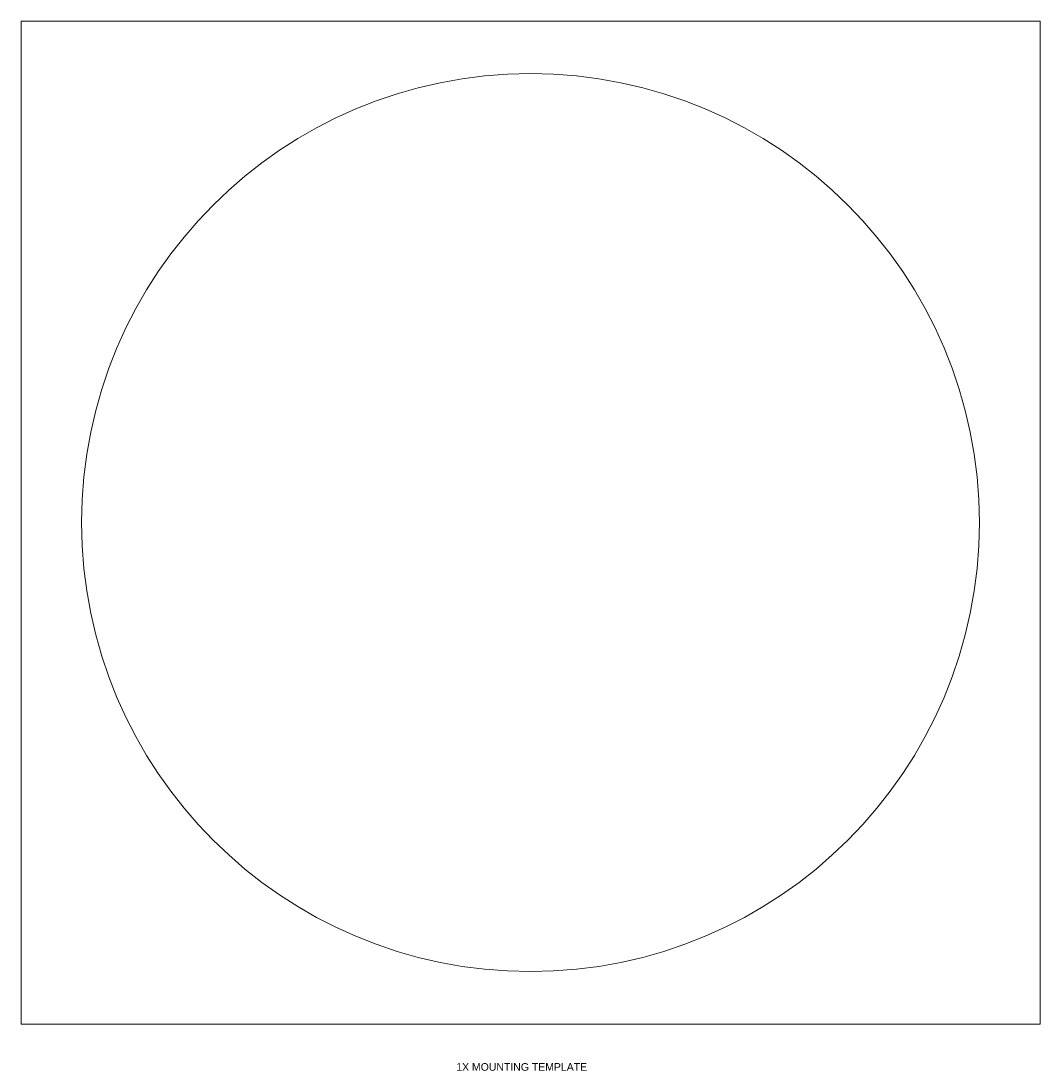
# Model space of a CAD drawing. Header units: millimetres. Extents: x 28 to 2257, y 19 to 785.
# Tile 55 of 55: x 1857 to 2257, y 332 to 744. Entities that reach past the tile are written whole.
import ezdxf

# ---------------------------------------------------------------- set-up
doc = ezdxf.new("R2010")
doc.units = ezdxf.units.MM
doc.layers.add('1', color=7, linetype='Continuous', true_color=0xffffff)
doc.styles.add('cadds4', font='txt')

msp = doc.modelspace()

# ---------------------------------------------------------------- linework, layer by layer
at = {"layer": '1', "color": 155, "linetype": 'Continuous', "lineweight": 18}
for p, q in [((1857.33, 743.94), (1857.33, 350.24)), ((2257.33, 743.94), (1857.33, 743.94)), ((2257.33, 350.24), (2257.33, 743.94)), ((1857.33, 350.24), (2257.33, 350.24))]:
    msp.add_line(p, q, dxfattribs=at)
msp.add_circle((2057.33, 547.09), 176.2, dxfattribs=at)

# ---------------------------------------------------------------- texts
at = {"layer": '1', "color": 35, "linetype": 'Continuous', "lineweight": 13, "insert": (2028.18, 331.92), "char_height": 3, "attachment_point": 7, "line_spacing_factor": 0.993976, "style": 'cadds4'}
msp.add_mtext('\\fArial|b0|i0;\\W0.9806;1X MOUNTING TEMPLATE', dxfattribs=at)

doc.saveas('drawing.dxf')
